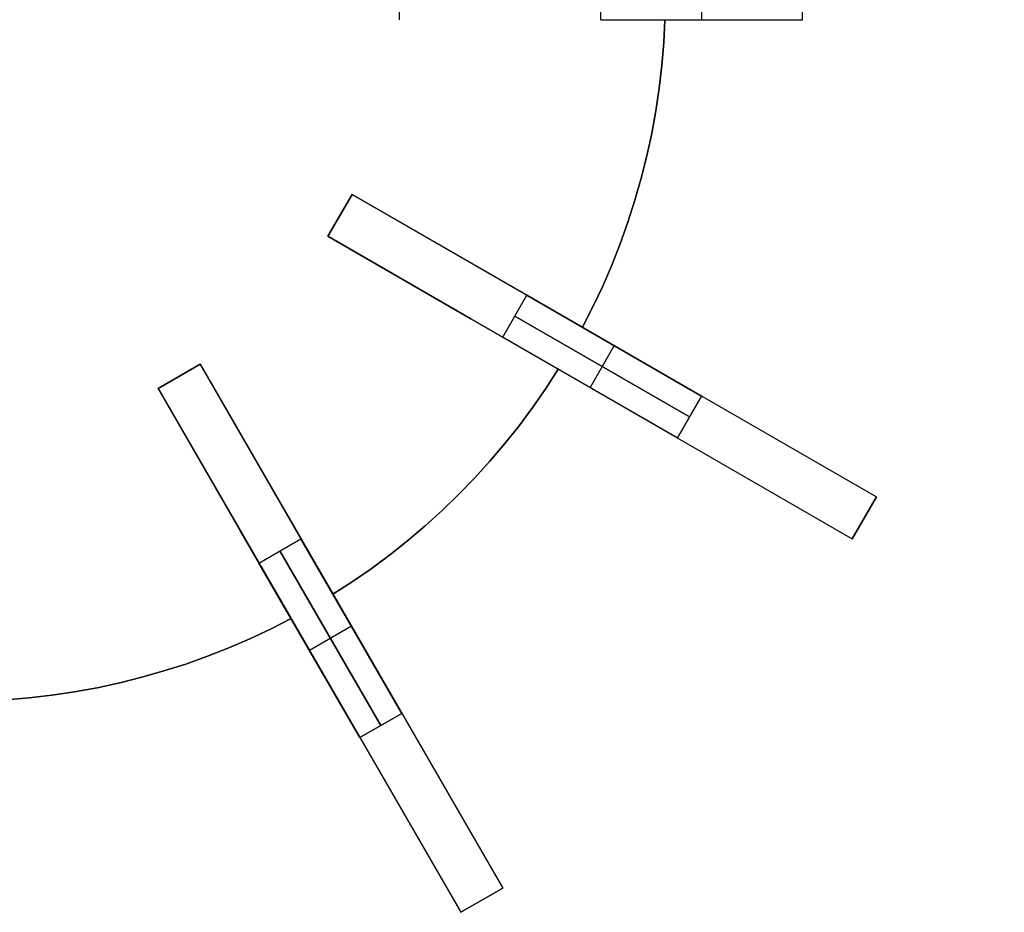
# Model space of a CAD drawing. Header units: millimetres. Extents: x 161 to 3923, y -487 to 1291.
# Tile 17 of 40: x 1357 to 1601, y 540 to 761. Entities that reach past the tile are written whole.
import ezdxf

# ---------------------------------------------------------------- set-up
doc = ezdxf.new("R2010")
doc.units = ezdxf.units.MM
doc.layers.add('Predeterminada', color=7, linetype='Continuous')

msp = doc.modelspace()

# ---------------------------------------------------------------- linework, layer by layer
at = {"layer": 'Predeterminada', "color": 254, "true_color": 0xf3e5b7}
for points in [[(1451.44, 773.22), (1451.44, 761.22)], [(1501.44, 761.22), (1501.44, 773.22)], [(1526.44, 773.22), (1526.44, 761.22)], [(1551.44, 761.22), (1551.44, 773.22)], [(1517.34, 761.22), (1517.05, 755.54), (1516.58, 749.87), (1515.92, 744.22), (1515.08, 738.6), (1514.06, 733), (1512.86, 727.44), (1511.48, 721.93), (1509.92, 716.46), (1508.18, 711.04), (1506.26, 705.69), (1504.18, 700.4), (1501.92, 695.18), (1499.5, 690.03), (1496.91, 684.97)], [(1496.91, 684.97), (1499.5, 690.03), (1501.92, 695.18), (1504.18, 700.4), (1506.26, 705.69), (1508.18, 711.04), (1509.92, 716.46), (1511.48, 721.93), (1512.86, 727.44), (1514.06, 733), (1515.08, 738.6), (1515.92, 744.22), (1516.58, 749.87), (1517.05, 755.54), (1517.34, 761.22)], [(1517.34, 761.22), (1517.05, 755.54), (1516.58, 749.87), (1515.92, 744.22), (1515.08, 738.6), (1514.06, 733), (1512.86, 727.44), (1511.48, 721.93), (1509.92, 716.46), (1508.18, 711.04), (1506.26, 705.69), (1504.18, 700.4), (1501.92, 695.18), (1499.5, 690.03), (1496.91, 684.97)], [(1501.44, 761.22), (1551.44, 761.22)], [(1439.84, 717.92), (1433.84, 707.52)], [(1439.84, 717.92), (1433.84, 707.52)], [(1439.84, 717.92), (1433.84, 707.52)], [(1433.84, 707.52), (1439.84, 717.92)], [(1439.84, 717.92), (1433.84, 707.52)], [(1439.84, 717.92), (1433.84, 707.52)], [(1475.24, 697.48), (1439.84, 717.92)], [(1439.84, 717.92), (1475.24, 697.48)], [(1439.84, 717.92), (1569.74, 642.92)], [(1433.84, 707.52), (1469.24, 687.08)], [(1469.24, 687.08), (1433.84, 707.52)], [(1433.84, 707.52), (1563.74, 632.52)], [(1496.91, 684.97), (1475.24, 697.48)], [(1475.24, 697.48), (1496.91, 684.97)], [(1477.14, 682.52), (1483.14, 692.92)], [(1477.14, 682.52), (1483.14, 692.92)], [(1526.44, 667.92), (1483.14, 692.92)], [(1483.14, 692.92), (1526.44, 667.92)], [(1469.24, 687.08), (1490.91, 674.58)], [(1490.91, 674.58), (1469.24, 687.08)], [(1523.44, 662.72), (1480.14, 687.72)], [(1480.14, 687.72), (1523.44, 662.72)], [(1477.14, 682.52), (1520.44, 657.52)], [(1520.44, 657.52), (1477.14, 682.52)], [(1504.79, 680.42), (1498.79, 670.02)], [(1504.79, 680.42), (1498.79, 670.02)], [(1402.14, 675.82), (1391.74, 669.82)], [(1402.14, 675.82), (1391.74, 669.82)], [(1402.14, 675.82), (1391.74, 669.82)], [(1391.74, 669.82), (1402.14, 675.82)], [(1402.14, 675.82), (1391.74, 669.82)], [(1402.14, 675.82), (1391.74, 669.82)], [(1402.14, 675.82), (1391.74, 669.82)], [(1422.58, 640.42), (1402.14, 675.82)], [(1402.14, 675.82), (1422.58, 640.42)], [(1402.14, 675.82), (1477.14, 545.92)], [(1490.91, 674.58), (1487.82, 669.8), (1484.57, 665.13), (1481.18, 660.56), (1477.64, 656.11), (1473.96, 651.78), (1470.14, 647.56), (1466.18, 643.48), (1462.1, 639.52), (1457.88, 635.7), (1453.55, 632.02), (1449.1, 628.48), (1444.53, 625.09), (1439.86, 621.84), (1435.08, 618.76)], [(1435.08, 618.76), (1439.86, 621.84), (1444.53, 625.09), (1449.1, 628.48), (1453.55, 632.02), (1457.88, 635.7), (1462.1, 639.52), (1466.18, 643.48), (1470.14, 647.56), (1473.96, 651.78), (1477.64, 656.11), (1481.18, 660.56), (1484.57, 665.13), (1487.82, 669.8), (1490.91, 674.58)], [(1490.91, 674.58), (1487.82, 669.8), (1484.57, 665.13), (1481.18, 660.56), (1477.64, 656.11), (1473.96, 651.78), (1470.14, 647.56), (1466.18, 643.48), (1462.1, 639.52), (1457.88, 635.7), (1453.55, 632.02), (1449.1, 628.48), (1444.53, 625.09), (1439.86, 621.84), (1435.08, 618.76)], [(1391.74, 669.82), (1412.18, 634.42)], [(1412.18, 634.42), (1391.74, 669.82)], [(1391.74, 669.82), (1466.74, 539.92)], [(1526.44, 667.92), (1520.44, 657.52)], [(1520.44, 657.52), (1526.44, 667.92)], [(1563.74, 632.52), (1569.74, 642.92)], [(1563.74, 632.52), (1569.74, 642.92)], [(1569.74, 642.92), (1563.74, 632.52)], [(1569.74, 642.92), (1563.74, 632.52)], [(1435.08, 618.76), (1422.58, 640.42)], [(1422.58, 640.42), (1435.08, 618.76)], [(1412.18, 634.42), (1424.69, 612.76)], [(1424.69, 612.76), (1412.18, 634.42)], [(1416.74, 626.52), (1427.14, 632.52)], [(1416.74, 626.52), (1427.14, 632.52)], [(1452.14, 589.22), (1427.14, 632.52)], [(1427.14, 632.52), (1452.14, 589.22)], [(1446.94, 586.22), (1421.94, 629.52)], [(1421.94, 629.52), (1446.94, 586.22)], [(1416.74, 626.52), (1441.74, 583.22)], [(1441.74, 583.22), (1416.74, 626.52)], [(1424.69, 612.76), (1419.63, 610.16), (1414.49, 607.74), (1409.26, 605.48), (1403.97, 603.4), (1398.62, 601.48), (1393.2, 599.75), (1387.73, 598.18), (1382.22, 596.8), (1376.66, 595.6), (1371.06, 594.58), (1365.44, 593.74), (1359.79, 593.08), (1354.12, 592.61), (1348.44, 592.32)], [(1348.44, 592.32), (1354.12, 592.61), (1359.79, 593.08), (1365.44, 593.74), (1371.06, 594.58), (1376.66, 595.6), (1382.22, 596.8), (1387.73, 598.18), (1393.2, 599.75), (1398.62, 601.48), (1403.97, 603.4), (1409.26, 605.48), (1414.49, 607.74), (1419.63, 610.16), (1424.69, 612.76)], [(1424.69, 612.76), (1419.63, 610.16), (1414.49, 607.74), (1409.26, 605.48), (1403.97, 603.4), (1398.62, 601.48), (1393.2, 599.75), (1387.73, 598.18), (1382.22, 596.8), (1376.66, 595.6), (1371.06, 594.58), (1365.44, 593.74), (1359.79, 593.08), (1354.12, 592.61), (1348.44, 592.32)], [(1439.64, 610.87), (1429.24, 604.87)], [(1439.64, 610.87), (1429.24, 604.87)], [(1452.14, 589.22), (1441.74, 583.22)], [(1441.74, 583.22), (1452.14, 589.22)], [(1466.74, 539.92), (1477.14, 545.92)], [(1466.74, 539.92), (1477.14, 545.92)], [(1477.14, 545.92), (1466.74, 539.92)], [(1477.14, 545.92), (1466.74, 539.92)]]:
    msp.add_lwpolyline(points, dxfattribs=at)
at = {"layer": 'Predeterminada', "color": 254, "true_color": 0xf3e5b7, "extrusion": (1, 0, 0)}
for points in [[(761.22, 746.04), (761.22, 1196.04)], [(717.92, 924.04), (717.92, 821.04)], [(717.92, 1171.04), (717.92, 936.04)], [(712.72, 924.04), (712.72, 821.04)], [(712.72, 1171.04), (712.72, 936.04)], [(707.52, 924.04), (707.52, 821.04)], [(707.52, 1171.04), (707.52, 936.04)], [(684.97, 924.04), (684.97, 936.04)], [(680.42, 771.04), (680.42, 1221.04)], [(675.82, 924.04), (675.82, 846.04)], [(675.82, 1196.04), (675.82, 936.04)], [(674.58, 924.04), (674.58, 936.04)], [(672.82, 924.04), (672.82, 846.04)], [(672.82, 1196.04), (672.82, 936.04)], [(669.82, 924.04), (669.82, 846.04)], [(669.82, 1196.04), (669.82, 936.04)], [(670.02, 771.04), (670.02, 1221.04)], [(642.92, 821.04), (642.92, 1171.04)], [(637.72, 821.04), (637.72, 1171.04)], [(632.52, 821.04), (632.52, 1171.04)], [(618.76, 924.04), (618.76, 936.04)], [(612.76, 924.04), (612.76, 936.04)], [(610.87, 796.04), (610.87, 1246.04)], [(604.87, 796.04), (604.87, 1246.04)], [(545.92, 846.04), (545.92, 1196.04)], [(542.92, 846.04), (542.92, 1196.04)], [(539.92, 846.04), (539.92, 1196.04)]]:
    msp.add_lwpolyline(points, dxfattribs=at)
at = {"layer": 'Predeterminada', "color": 254, "true_color": 0xf3e5b7, "extrusion": (0, 1, 0)}
msp.add_lwpolyline([(-1601.44, 1146.04), (-1601.41, 1147.74), (-1601.32, 1149.45), (-1601.18, 1151.15), (-1600.97, 1152.84), (-1600.71, 1154.53), (-1600.39, 1156.21), (-1600.02, 1157.87), (-1599.59, 1159.53), (-1599.1, 1161.16), (-1598.55, 1162.78), (-1597.95, 1164.38), (-1597.3, 1165.96), (-1596.59, 1167.51), (-1595.83, 1169.04), (-1595.02, 1170.54), (-1594.16, 1172.01), (-1593.25, 1173.46), (-1592.29, 1174.87), (-1591.28, 1176.25), (-1590.23, 1177.59), (-1589.13, 1178.9), (-1587.98, 1180.16), (-1586.8, 1181.39), (-1585.57, 1182.58), (-1584.3, 1183.72), (-1582.99, 1184.82), (-1581.65, 1185.88), (-1580.27, 1186.88), (-1578.86, 1187.84), (-1577.42, 1188.76), (-1575.95, 1189.62), (-1574.44, 1190.43), (-1572.91, 1191.19), (-1571.36, 1191.9), (-1569.78, 1192.55), (-1568.18, 1193.15), (-1566.57, 1193.69), (-1564.93, 1194.18), (-1563.28, 1194.61), (-1561.61, 1194.99), (-1559.94, 1195.31), (-1558.25, 1195.57), (-1556.55, 1195.77), (-1554.85, 1195.92), (-1553.15, 1196.01), (-1551.44, 1196.04)], dxfattribs=at)
at = {"layer": 'Predeterminada', "color": 254, "true_color": 0xf3e5b7, "extrusion": (0.5, 0.866025, -2.804e-14)}
msp.add_lwpolyline([(-887.98, 821.04), (-888.01, 819.33), (-888.09, 817.62), (-888.24, 815.92), (-888.44, 814.23), (-888.7, 812.54), (-889.02, 810.86), (-889.4, 809.2), (-889.83, 807.55), (-890.32, 805.91), (-890.86, 804.29), (-891.46, 802.69), (-892.12, 801.12), (-892.82, 799.56), (-893.58, 798.03), (-894.39, 796.53), (-895.26, 795.06), (-896.17, 793.61), (-897.13, 792.2), (-898.14, 790.82), (-899.19, 789.48), (-900.29, 788.18), (-901.43, 786.91), (-902.62, 785.68), (-903.85, 784.49), (-905.12, 783.35), (-906.42, 782.25), (-907.76, 781.2), (-909.14, 780.19), (-910.55, 779.23), (-912, 778.31), (-913.47, 777.45), (-914.97, 776.64), (-916.5, 775.88), (-918.06, 775.18), (-919.63, 774.52), (-921.23, 773.92), (-922.85, 773.38), (-924.49, 772.89), (-926.14, 772.46), (-927.8, 772.08), (-929.48, 771.76), (-931.17, 771.5), (-932.86, 771.3), (-934.56, 771.15), (-936.27, 771.06), (-937.98, 771.04)], dxfattribs=at)
at = {"layer": 'Predeterminada', "color": 254, "true_color": 0xf3e5b7, "extrusion": (0.5, 0.866025, 2.48108e-14)}
msp.add_lwpolyline([(-937.98, 1221.04), (-936.27, 1221.01), (-934.56, 1220.92), (-932.86, 1220.77), (-931.17, 1220.57), (-929.48, 1220.31), (-927.8, 1219.99), (-926.14, 1219.61), (-924.49, 1219.18), (-922.85, 1218.69), (-921.23, 1218.15), (-919.63, 1217.55), (-918.06, 1216.9), (-916.5, 1216.19), (-914.97, 1215.43), (-913.47, 1214.62), (-912, 1213.76), (-910.55, 1212.84), (-909.14, 1211.88), (-907.76, 1210.88), (-906.42, 1209.82), (-905.12, 1208.72), (-903.85, 1207.58), (-902.62, 1206.39), (-901.43, 1205.16), (-900.29, 1203.9), (-899.19, 1202.59), (-898.14, 1201.25), (-897.13, 1199.87), (-896.17, 1198.46), (-895.26, 1197.01), (-894.39, 1195.54), (-893.58, 1194.04), (-892.82, 1192.51), (-892.12, 1190.96), (-891.46, 1189.38), (-890.86, 1187.78), (-890.32, 1186.16), (-889.83, 1184.53), (-889.4, 1182.87), (-889.02, 1181.21), (-888.7, 1179.53), (-888.44, 1177.84), (-888.24, 1176.15), (-888.09, 1174.45), (-888.01, 1172.74), (-887.98, 1171.04)], dxfattribs=at)
at = {"layer": 'Predeterminada', "color": 254, "true_color": 0xf3e5b7, "extrusion": (0.5, 0.866025, -7.0144e-16)}
msp.add_lwpolyline([(-887.98, 821.04), (-888.01, 819.33), (-888.09, 817.62), (-888.24, 815.92), (-888.44, 814.23), (-888.7, 812.54), (-889.02, 810.86), (-889.4, 809.2), (-889.83, 807.55), (-890.32, 805.91), (-890.86, 804.29), (-891.46, 802.69), (-892.12, 801.12), (-892.82, 799.56), (-893.58, 798.03), (-894.39, 796.53), (-895.26, 795.06), (-896.17, 793.61), (-897.13, 792.2), (-898.14, 790.82), (-899.19, 789.48), (-900.29, 788.18), (-901.43, 786.91), (-902.62, 785.68), (-903.85, 784.49), (-905.12, 783.35), (-906.42, 782.25), (-907.76, 781.2), (-909.14, 780.19), (-910.55, 779.23), (-912, 778.31), (-913.47, 777.45), (-914.97, 776.64), (-916.5, 775.88), (-918.06, 775.18), (-919.63, 774.52), (-921.23, 773.92), (-922.85, 773.38), (-924.49, 772.89), (-926.14, 772.46), (-927.8, 772.08), (-929.48, 771.76), (-931.17, 771.5), (-932.86, 771.3), (-934.56, 771.15), (-936.27, 771.06), (-937.98, 771.04)], dxfattribs=at)
at = {"layer": 'Predeterminada', "color": 254, "true_color": 0xf3e5b7, "extrusion": (0.5, 0.866025, -3.71968e-16)}
msp.add_lwpolyline([(-937.98, 1221.04), (-936.27, 1221.01), (-934.56, 1220.92), (-932.86, 1220.77), (-931.17, 1220.57), (-929.48, 1220.31), (-927.8, 1219.99), (-926.14, 1219.61), (-924.49, 1219.18), (-922.85, 1218.69), (-921.23, 1218.15), (-919.63, 1217.55), (-918.06, 1216.9), (-916.5, 1216.19), (-914.97, 1215.43), (-913.47, 1214.62), (-912, 1213.76), (-910.55, 1212.84), (-909.14, 1211.88), (-907.76, 1210.88), (-906.42, 1209.82), (-905.12, 1208.72), (-903.85, 1207.58), (-902.62, 1206.39), (-901.43, 1205.16), (-900.29, 1203.9), (-899.19, 1202.59), (-898.14, 1201.25), (-897.13, 1199.87), (-896.17, 1198.46), (-895.26, 1197.01), (-894.39, 1195.54), (-893.58, 1194.04), (-892.82, 1192.51), (-892.12, 1190.96), (-891.46, 1189.38), (-890.86, 1187.78), (-890.32, 1186.16), (-889.83, 1184.53), (-889.4, 1182.87), (-889.02, 1181.21), (-888.7, 1179.53), (-888.44, 1177.84), (-888.24, 1176.15), (-888.09, 1174.45), (-888.01, 1172.74), (-887.98, 1171.04)], dxfattribs=at)
at = {"layer": 'Predeterminada', "color": 254, "true_color": 0xf3e5b7, "extrusion": (0.5, 0.866025, -2.72493e-14)}
msp.add_lwpolyline([(-887.98, 821.04), (-888.01, 819.33), (-888.09, 817.62), (-888.24, 815.92), (-888.44, 814.23), (-888.7, 812.54), (-889.02, 810.86), (-889.4, 809.2), (-889.83, 807.55), (-890.32, 805.91), (-890.86, 804.29), (-891.46, 802.69), (-892.12, 801.12), (-892.82, 799.56), (-893.58, 798.03), (-894.39, 796.53), (-895.26, 795.06), (-896.17, 793.61), (-897.13, 792.2), (-898.14, 790.82), (-899.19, 789.48), (-900.29, 788.18), (-901.43, 786.91), (-902.62, 785.68), (-903.85, 784.49), (-905.12, 783.35), (-906.42, 782.25), (-907.76, 781.2), (-909.14, 780.19), (-910.55, 779.23), (-912, 778.31), (-913.47, 777.45), (-914.97, 776.64), (-916.5, 775.88), (-918.06, 775.18), (-919.63, 774.52), (-921.23, 773.92), (-922.85, 773.38), (-924.49, 772.89), (-926.14, 772.46), (-927.8, 772.08), (-929.48, 771.76), (-931.17, 771.5), (-932.86, 771.3), (-934.56, 771.15), (-936.27, 771.06), (-937.98, 771.04)], dxfattribs=at)
at = {"layer": 'Predeterminada', "color": 254, "true_color": 0xf3e5b7, "extrusion": (0.5, 0.866025, 2.06101e-14)}
msp.add_lwpolyline([(-937.98, 1221.04), (-936.27, 1221.01), (-934.56, 1220.92), (-932.86, 1220.77), (-931.17, 1220.57), (-929.48, 1220.31), (-927.8, 1219.99), (-926.14, 1219.61), (-924.49, 1219.18), (-922.85, 1218.69), (-921.23, 1218.15), (-919.63, 1217.55), (-918.06, 1216.9), (-916.5, 1216.19), (-914.97, 1215.43), (-913.47, 1214.62), (-912, 1213.76), (-910.55, 1212.84), (-909.14, 1211.88), (-907.76, 1210.88), (-906.42, 1209.82), (-905.12, 1208.72), (-903.85, 1207.58), (-902.62, 1206.39), (-901.43, 1205.16), (-900.29, 1203.9), (-899.19, 1202.59), (-898.14, 1201.25), (-897.13, 1199.87), (-896.17, 1198.46), (-895.26, 1197.01), (-894.39, 1195.54), (-893.58, 1194.04), (-892.82, 1192.51), (-892.12, 1190.96), (-891.46, 1189.38), (-890.86, 1187.78), (-890.32, 1186.16), (-889.83, 1184.53), (-889.4, 1182.87), (-889.02, 1181.21), (-888.7, 1179.53), (-888.44, 1177.84), (-888.24, 1176.15), (-888.09, 1174.45), (-888.01, 1172.74), (-887.98, 1171.04)], dxfattribs=at)
at = {"layer": 'Predeterminada', "color": 254, "true_color": 0xf3e5b7, "extrusion": (0.866025, 0.5, -7.15655e-14)}
msp.add_lwpolyline([(-115.79, 846.04), (-115.82, 844.33), (-115.9, 842.62), (-116.05, 840.92), (-116.25, 839.23), (-116.51, 837.54), (-116.83, 835.86), (-117.21, 834.2), (-117.64, 832.55), (-118.13, 830.91), (-118.67, 829.29), (-119.27, 827.69), (-119.93, 826.12), (-120.63, 824.56), (-121.39, 823.03), (-122.2, 821.53), (-123.07, 820.06), (-123.98, 818.61), (-124.94, 817.2), (-125.95, 815.82), (-127, 814.48), (-128.1, 813.18), (-129.25, 811.91), (-130.43, 810.68), (-131.66, 809.49), (-132.93, 808.35), (-134.23, 807.25), (-135.58, 806.2), (-136.95, 805.19), (-138.36, 804.23), (-139.81, 803.31), (-141.28, 802.45), (-142.78, 801.64), (-144.31, 800.88), (-145.87, 800.18), (-147.44, 799.52), (-149.04, 798.92), (-150.66, 798.38), (-152.3, 797.89), (-153.95, 797.46), (-155.61, 797.08), (-157.29, 796.76), (-158.98, 796.5), (-160.67, 796.3), (-162.37, 796.15), (-164.08, 796.06), (-165.79, 796.04)], dxfattribs=at)
at = {"layer": 'Predeterminada', "color": 254, "true_color": 0xf3e5b7, "extrusion": (0.866025, 0.5, 6.9663e-14)}
msp.add_lwpolyline([(-165.79, 1246.04), (-164.08, 1246.01), (-162.37, 1245.92), (-160.67, 1245.77), (-158.98, 1245.57), (-157.29, 1245.31), (-155.61, 1244.99), (-153.95, 1244.61), (-152.3, 1244.18), (-150.66, 1243.69), (-149.04, 1243.15), (-147.44, 1242.55), (-145.87, 1241.9), (-144.31, 1241.19), (-142.78, 1240.43), (-141.28, 1239.62), (-139.81, 1238.76), (-138.36, 1237.84), (-136.95, 1236.88), (-135.58, 1235.88), (-134.23, 1234.82), (-132.93, 1233.72), (-131.66, 1232.58), (-130.43, 1231.39), (-129.25, 1230.16), (-128.1, 1228.9), (-127, 1227.59), (-125.95, 1226.25), (-124.94, 1224.87), (-123.98, 1223.46), (-123.07, 1222.01), (-122.2, 1220.54), (-121.39, 1219.04), (-120.63, 1217.51), (-119.93, 1215.96), (-119.27, 1214.38), (-118.67, 1212.78), (-118.13, 1211.16), (-117.64, 1209.53), (-117.21, 1207.87), (-116.83, 1206.21), (-116.51, 1204.53), (-116.25, 1202.84), (-116.05, 1201.15), (-115.9, 1199.45), (-115.82, 1197.74), (-115.79, 1196.04)], dxfattribs=at)
at = {"layer": 'Predeterminada', "color": 254, "true_color": 0xf3e5b7, "extrusion": (0.866025, 0.5, 2.25538e-13)}
msp.add_lwpolyline([(-115.79, 846.04), (-115.82, 844.33), (-115.9, 842.62), (-116.05, 840.92), (-116.25, 839.23), (-116.51, 837.54), (-116.83, 835.86), (-117.21, 834.2), (-117.64, 832.55), (-118.13, 830.91), (-118.67, 829.29), (-119.27, 827.69), (-119.93, 826.12), (-120.63, 824.56), (-121.39, 823.03), (-122.2, 821.53), (-123.07, 820.06), (-123.98, 818.61), (-124.94, 817.2), (-125.95, 815.82), (-127, 814.48), (-128.1, 813.18), (-129.25, 811.91), (-130.43, 810.68), (-131.66, 809.49), (-132.93, 808.35), (-134.23, 807.25), (-135.58, 806.2), (-136.95, 805.19), (-138.36, 804.23), (-139.81, 803.31), (-141.28, 802.45), (-142.78, 801.64), (-144.31, 800.88), (-145.87, 800.18), (-147.44, 799.52), (-149.04, 798.92), (-150.66, 798.38), (-152.3, 797.89), (-153.95, 797.46), (-155.61, 797.08), (-157.29, 796.76), (-158.98, 796.5), (-160.67, 796.3), (-162.37, 796.15), (-164.08, 796.06), (-165.79, 796.04)], dxfattribs=at)
at = {"layer": 'Predeterminada', "color": 254, "true_color": 0xf3e5b7, "extrusion": (0.866025, 0.5, -2.32565e-13)}
msp.add_lwpolyline([(-165.79, 1246.04), (-164.08, 1246.01), (-162.37, 1245.92), (-160.67, 1245.77), (-158.98, 1245.57), (-157.29, 1245.31), (-155.61, 1244.99), (-153.95, 1244.61), (-152.3, 1244.18), (-150.66, 1243.69), (-149.04, 1243.15), (-147.44, 1242.55), (-145.87, 1241.9), (-144.31, 1241.19), (-142.78, 1240.43), (-141.28, 1239.62), (-139.81, 1238.76), (-138.36, 1237.84), (-136.95, 1236.88), (-135.58, 1235.88), (-134.23, 1234.82), (-132.93, 1233.72), (-131.66, 1232.58), (-130.43, 1231.39), (-129.25, 1230.16), (-128.1, 1228.9), (-127, 1227.59), (-125.95, 1226.25), (-124.94, 1224.87), (-123.98, 1223.46), (-123.07, 1222.01), (-122.2, 1220.54), (-121.39, 1219.04), (-120.63, 1217.51), (-119.93, 1215.96), (-119.27, 1214.38), (-118.67, 1212.78), (-118.13, 1211.16), (-117.64, 1209.53), (-117.21, 1207.87), (-116.83, 1206.21), (-116.51, 1204.53), (-116.25, 1202.84), (-116.05, 1201.15), (-115.9, 1199.45), (-115.82, 1197.74), (-115.79, 1196.04)], dxfattribs=at)
at = {"layer": 'Predeterminada', "color": 254, "true_color": 0xf3e5b7, "extrusion": (0.866025, 0.5, -8.21746e-14)}
msp.add_lwpolyline([(-115.79, 846.04), (-115.82, 844.33), (-115.9, 842.62), (-116.05, 840.92), (-116.25, 839.23), (-116.51, 837.54), (-116.83, 835.86), (-117.21, 834.2), (-117.64, 832.55), (-118.13, 830.91), (-118.67, 829.29), (-119.27, 827.69), (-119.93, 826.12), (-120.63, 824.56), (-121.39, 823.03), (-122.2, 821.53), (-123.07, 820.06), (-123.98, 818.61), (-124.94, 817.2), (-125.95, 815.82), (-127, 814.48), (-128.1, 813.18), (-129.25, 811.91), (-130.43, 810.68), (-131.66, 809.49), (-132.93, 808.35), (-134.23, 807.25), (-135.58, 806.2), (-136.95, 805.19), (-138.36, 804.23), (-139.81, 803.31), (-141.28, 802.45), (-142.78, 801.64), (-144.31, 800.88), (-145.87, 800.18), (-147.44, 799.52), (-149.04, 798.92), (-150.66, 798.38), (-152.3, 797.89), (-153.95, 797.46), (-155.61, 797.08), (-157.29, 796.76), (-158.98, 796.5), (-160.67, 796.3), (-162.37, 796.15), (-164.08, 796.06), (-165.79, 796.04)], dxfattribs=at)
at = {"layer": 'Predeterminada', "color": 254, "true_color": 0xf3e5b7, "extrusion": (0.866025, 0.5, 7.49211e-14)}
msp.add_lwpolyline([(-165.79, 1246.04), (-164.08, 1246.01), (-162.37, 1245.92), (-160.67, 1245.77), (-158.98, 1245.57), (-157.29, 1245.31), (-155.61, 1244.99), (-153.95, 1244.61), (-152.3, 1244.18), (-150.66, 1243.69), (-149.04, 1243.15), (-147.44, 1242.55), (-145.87, 1241.9), (-144.31, 1241.19), (-142.78, 1240.43), (-141.28, 1239.62), (-139.81, 1238.76), (-138.36, 1237.84), (-136.95, 1236.88), (-135.58, 1235.88), (-134.23, 1234.82), (-132.93, 1233.72), (-131.66, 1232.58), (-130.43, 1231.39), (-129.25, 1230.16), (-128.1, 1228.9), (-127, 1227.59), (-125.95, 1226.25), (-124.94, 1224.87), (-123.98, 1223.46), (-123.07, 1222.01), (-122.2, 1220.54), (-121.39, 1219.04), (-120.63, 1217.51), (-119.93, 1215.96), (-119.27, 1214.38), (-118.67, 1212.78), (-118.13, 1211.16), (-117.64, 1209.53), (-117.21, 1207.87), (-116.83, 1206.21), (-116.51, 1204.53), (-116.25, 1202.84), (-116.05, 1201.15), (-115.9, 1199.45), (-115.82, 1197.74), (-115.79, 1196.04)], dxfattribs=at)
at = {"layer": 'Predeterminada', "color": 254, "true_color": 0xf3e5b7, "extrusion": (0.5, 0.866025, 8.83282e-14)}
msp.add_lwpolyline([(-1037.98, 1171.04), (-1037.95, 1172.74), (-1037.86, 1174.45), (-1037.71, 1176.15), (-1037.51, 1177.84), (-1037.25, 1179.53), (-1036.93, 1181.21), (-1036.55, 1182.87), (-1036.12, 1184.53), (-1035.63, 1186.16), (-1035.09, 1187.78), (-1034.49, 1189.38), (-1033.84, 1190.96), (-1033.13, 1192.51), (-1032.37, 1194.04), (-1031.56, 1195.54), (-1030.7, 1197.01), (-1029.79, 1198.46), (-1028.82, 1199.87), (-1027.82, 1201.25), (-1026.76, 1202.59), (-1025.66, 1203.9), (-1024.52, 1205.16), (-1023.33, 1206.39), (-1022.1, 1207.58), (-1020.84, 1208.72), (-1019.53, 1209.82), (-1018.19, 1210.88), (-1016.81, 1211.88), (-1015.4, 1212.84), (-1013.96, 1213.76), (-1012.48, 1214.62), (-1010.98, 1215.43), (-1009.45, 1216.19), (-1007.9, 1216.9), (-1006.32, 1217.55), (-1004.72, 1218.15), (-1003.1, 1218.69), (-1001.47, 1219.18), (-999.81, 1219.61), (-998.15, 1219.99), (-996.47, 1220.31), (-994.78, 1220.57), (-993.09, 1220.77), (-991.39, 1220.92), (-989.68, 1221.01), (-987.98, 1221.04)], dxfattribs=at)
at = {"layer": 'Predeterminada', "color": 254, "true_color": 0xf3e5b7, "extrusion": (0.5, 0.866025, -8.621e-14)}
msp.add_lwpolyline([(-987.98, 771.04), (-989.68, 771.06), (-991.39, 771.15), (-993.09, 771.3), (-994.78, 771.5), (-996.47, 771.76), (-998.15, 772.08), (-999.81, 772.46), (-1001.47, 772.89), (-1003.1, 773.38), (-1004.72, 773.92), (-1006.32, 774.52), (-1007.9, 775.18), (-1009.45, 775.88), (-1010.98, 776.64), (-1012.48, 777.45), (-1013.96, 778.31), (-1015.4, 779.23), (-1016.81, 780.19), (-1018.19, 781.2), (-1019.53, 782.25), (-1020.84, 783.35), (-1022.1, 784.49), (-1023.33, 785.68), (-1024.52, 786.91), (-1025.66, 788.18), (-1026.76, 789.48), (-1027.82, 790.82), (-1028.82, 792.2), (-1029.79, 793.61), (-1030.7, 795.06), (-1031.56, 796.53), (-1032.37, 798.03), (-1033.13, 799.56), (-1033.84, 801.12), (-1034.49, 802.69), (-1035.09, 804.29), (-1035.63, 805.91), (-1036.12, 807.55), (-1036.55, 809.2), (-1036.93, 810.86), (-1037.25, 812.54), (-1037.51, 814.23), (-1037.71, 815.92), (-1037.86, 817.62), (-1037.95, 819.33), (-1037.98, 821.04)], dxfattribs=at)
at = {"layer": 'Predeterminada', "color": 254, "true_color": 0xf3e5b7, "extrusion": (0.5, 0.866025, -2.70414e-15)}
msp.add_lwpolyline([(-1037.98, 1171.04), (-1037.95, 1172.74), (-1037.86, 1174.45), (-1037.71, 1176.15), (-1037.51, 1177.84), (-1037.25, 1179.53), (-1036.93, 1181.21), (-1036.55, 1182.87), (-1036.12, 1184.53), (-1035.63, 1186.16), (-1035.09, 1187.78), (-1034.49, 1189.38), (-1033.84, 1190.96), (-1033.13, 1192.51), (-1032.37, 1194.04), (-1031.56, 1195.54), (-1030.7, 1197.01), (-1029.79, 1198.46), (-1028.82, 1199.87), (-1027.82, 1201.25), (-1026.76, 1202.59), (-1025.66, 1203.9), (-1024.52, 1205.16), (-1023.33, 1206.39), (-1022.1, 1207.58), (-1020.84, 1208.72), (-1019.53, 1209.82), (-1018.19, 1210.88), (-1016.81, 1211.88), (-1015.4, 1212.84), (-1013.96, 1213.76), (-1012.48, 1214.62), (-1010.98, 1215.43), (-1009.45, 1216.19), (-1007.9, 1216.9), (-1006.32, 1217.55), (-1004.72, 1218.15), (-1003.1, 1218.69), (-1001.47, 1219.18), (-999.81, 1219.61), (-998.15, 1219.99), (-996.47, 1220.31), (-994.78, 1220.57), (-993.09, 1220.77), (-991.39, 1220.92), (-989.68, 1221.01), (-987.98, 1221.04)], dxfattribs=at)
at = {"layer": 'Predeterminada', "color": 254, "true_color": 0xf3e5b7, "extrusion": (0.5, 0.866025, 4.52027e-13)}
msp.add_lwpolyline([(-987.98, 771.04), (-989.68, 771.06), (-991.39, 771.15), (-993.09, 771.3), (-994.78, 771.5), (-996.47, 771.76), (-998.15, 772.08), (-999.81, 772.46), (-1001.47, 772.89), (-1003.1, 773.38), (-1004.72, 773.92), (-1006.32, 774.52), (-1007.9, 775.18), (-1009.45, 775.88), (-1010.98, 776.64), (-1012.48, 777.45), (-1013.96, 778.31), (-1015.4, 779.23), (-1016.81, 780.19), (-1018.19, 781.2), (-1019.53, 782.25), (-1020.84, 783.35), (-1022.1, 784.49), (-1023.33, 785.68), (-1024.52, 786.91), (-1025.66, 788.18), (-1026.76, 789.48), (-1027.82, 790.82), (-1028.82, 792.2), (-1029.79, 793.61), (-1030.7, 795.06), (-1031.56, 796.53), (-1032.37, 798.03), (-1033.13, 799.56), (-1033.84, 801.12), (-1034.49, 802.69), (-1035.09, 804.29), (-1035.63, 805.91), (-1036.12, 807.55), (-1036.55, 809.2), (-1036.93, 810.86), (-1037.25, 812.54), (-1037.51, 814.23), (-1037.71, 815.92), (-1037.86, 817.62), (-1037.95, 819.33), (-1037.98, 821.04)], dxfattribs=at)
at = {"layer": 'Predeterminada', "color": 254, "true_color": 0xf3e5b7, "extrusion": (0.5, 0.866025, 8.30543e-14)}
msp.add_lwpolyline([(-1037.98, 1171.04), (-1037.95, 1172.74), (-1037.86, 1174.45), (-1037.71, 1176.15), (-1037.51, 1177.84), (-1037.25, 1179.53), (-1036.93, 1181.21), (-1036.55, 1182.87), (-1036.12, 1184.53), (-1035.63, 1186.16), (-1035.09, 1187.78), (-1034.49, 1189.38), (-1033.84, 1190.96), (-1033.13, 1192.51), (-1032.37, 1194.04), (-1031.56, 1195.54), (-1030.7, 1197.01), (-1029.79, 1198.46), (-1028.82, 1199.87), (-1027.82, 1201.25), (-1026.76, 1202.59), (-1025.66, 1203.9), (-1024.52, 1205.16), (-1023.33, 1206.39), (-1022.1, 1207.58), (-1020.84, 1208.72), (-1019.53, 1209.82), (-1018.19, 1210.88), (-1016.81, 1211.88), (-1015.4, 1212.84), (-1013.96, 1213.76), (-1012.48, 1214.62), (-1010.98, 1215.43), (-1009.45, 1216.19), (-1007.9, 1216.9), (-1006.32, 1217.55), (-1004.72, 1218.15), (-1003.1, 1218.69), (-1001.47, 1219.18), (-999.81, 1219.61), (-998.15, 1219.99), (-996.47, 1220.31), (-994.78, 1220.57), (-993.09, 1220.77), (-991.39, 1220.92), (-989.68, 1221.01), (-987.98, 1221.04)], dxfattribs=at)
at = {"layer": 'Predeterminada', "color": 254, "true_color": 0xf3e5b7, "extrusion": (0.5, 0.866025, -7.36366e-14)}
msp.add_lwpolyline([(-987.98, 771.04), (-989.68, 771.06), (-991.39, 771.15), (-993.09, 771.3), (-994.78, 771.5), (-996.47, 771.76), (-998.15, 772.08), (-999.81, 772.46), (-1001.47, 772.89), (-1003.1, 773.38), (-1004.72, 773.92), (-1006.32, 774.52), (-1007.9, 775.18), (-1009.45, 775.88), (-1010.98, 776.64), (-1012.48, 777.45), (-1013.96, 778.31), (-1015.4, 779.23), (-1016.81, 780.19), (-1018.19, 781.2), (-1019.53, 782.25), (-1020.84, 783.35), (-1022.1, 784.49), (-1023.33, 785.68), (-1024.52, 786.91), (-1025.66, 788.18), (-1026.76, 789.48), (-1027.82, 790.82), (-1028.82, 792.2), (-1029.79, 793.61), (-1030.7, 795.06), (-1031.56, 796.53), (-1032.37, 798.03), (-1033.13, 799.56), (-1033.84, 801.12), (-1034.49, 802.69), (-1035.09, 804.29), (-1035.63, 805.91), (-1036.12, 807.55), (-1036.55, 809.2), (-1036.93, 810.86), (-1037.25, 812.54), (-1037.51, 814.23), (-1037.71, 815.92), (-1037.86, 817.62), (-1037.95, 819.33), (-1037.98, 821.04)], dxfattribs=at)
at = {"layer": 'Predeterminada', "color": 254, "true_color": 0xf3e5b7, "extrusion": (0.866025, 0.5, 3.46374e-14)}
msp.add_lwpolyline([(-265.79, 1196.04), (-265.76, 1197.74), (-265.67, 1199.45), (-265.52, 1201.15), (-265.32, 1202.84), (-265.06, 1204.53), (-264.74, 1206.21), (-264.37, 1207.87), (-263.93, 1209.53), (-263.44, 1211.16), (-262.9, 1212.78), (-262.3, 1214.38), (-261.65, 1215.96), (-260.94, 1217.51), (-260.18, 1219.04), (-259.37, 1220.54), (-258.51, 1222.01), (-257.6, 1223.46), (-256.64, 1224.87), (-255.63, 1226.25), (-254.57, 1227.59), (-253.47, 1228.9), (-252.33, 1230.16), (-251.14, 1231.39), (-249.91, 1232.58), (-248.65, 1233.72), (-247.34, 1234.82), (-246, 1235.88), (-244.62, 1236.88), (-243.21, 1237.84), (-241.77, 1238.76), (-240.29, 1239.62), (-238.79, 1240.43), (-237.26, 1241.19), (-235.71, 1241.9), (-234.13, 1242.55), (-232.53, 1243.15), (-230.91, 1243.69), (-229.28, 1244.18), (-227.63, 1244.61), (-225.96, 1244.99), (-224.28, 1245.31), (-222.6, 1245.57), (-220.9, 1245.77), (-219.2, 1245.92), (-217.49, 1246.01), (-215.79, 1246.04)], dxfattribs=at)
at = {"layer": 'Predeterminada', "color": 254, "true_color": 0xf3e5b7, "extrusion": (0.866025, 0.5, -2.49455e-14)}
msp.add_lwpolyline([(-215.79, 796.04), (-217.49, 796.06), (-219.2, 796.15), (-220.9, 796.3), (-222.6, 796.5), (-224.28, 796.76), (-225.96, 797.08), (-227.63, 797.46), (-229.28, 797.89), (-230.91, 798.38), (-232.53, 798.92), (-234.13, 799.52), (-235.71, 800.18), (-237.26, 800.88), (-238.79, 801.64), (-240.29, 802.45), (-241.77, 803.31), (-243.21, 804.23), (-244.62, 805.19), (-246, 806.2), (-247.34, 807.25), (-248.65, 808.35), (-249.91, 809.49), (-251.14, 810.68), (-252.33, 811.91), (-253.47, 813.18), (-254.57, 814.48), (-255.63, 815.82), (-256.64, 817.2), (-257.6, 818.61), (-258.51, 820.06), (-259.37, 821.53), (-260.18, 823.03), (-260.94, 824.56), (-261.65, 826.12), (-262.3, 827.69), (-262.9, 829.29), (-263.44, 830.91), (-263.93, 832.55), (-264.37, 834.2), (-264.74, 835.86), (-265.06, 837.54), (-265.32, 839.23), (-265.52, 840.92), (-265.67, 842.62), (-265.76, 844.33), (-265.79, 846.04)], dxfattribs=at)
at = {"layer": 'Predeterminada', "color": 254, "true_color": 0xf3e5b7, "extrusion": (0.866025, 0.5, 2.2512e-13)}
msp.add_lwpolyline([(-265.79, 1196.04), (-265.76, 1197.74), (-265.67, 1199.45), (-265.52, 1201.15), (-265.32, 1202.84), (-265.06, 1204.53), (-264.74, 1206.21), (-264.37, 1207.87), (-263.93, 1209.53), (-263.44, 1211.16), (-262.9, 1212.78), (-262.3, 1214.38), (-261.65, 1215.96), (-260.94, 1217.51), (-260.18, 1219.04), (-259.37, 1220.54), (-258.51, 1222.01), (-257.6, 1223.46), (-256.64, 1224.87), (-255.63, 1226.25), (-254.57, 1227.59), (-253.47, 1228.9), (-252.33, 1230.16), (-251.14, 1231.39), (-249.91, 1232.58), (-248.65, 1233.72), (-247.34, 1234.82), (-246, 1235.88), (-244.62, 1236.88), (-243.21, 1237.84), (-241.77, 1238.76), (-240.29, 1239.62), (-238.79, 1240.43), (-237.26, 1241.19), (-235.71, 1241.9), (-234.13, 1242.55), (-232.53, 1243.15), (-230.91, 1243.69), (-229.28, 1244.18), (-227.63, 1244.61), (-225.96, 1244.99), (-224.28, 1245.31), (-222.6, 1245.57), (-220.9, 1245.77), (-219.2, 1245.92), (-217.49, 1246.01), (-215.79, 1246.04)], dxfattribs=at)
at = {"layer": 'Predeterminada', "color": 254, "true_color": 0xf3e5b7, "extrusion": (0.866025, 0.5, -2.25671e-13)}
msp.add_lwpolyline([(-215.79, 796.04), (-217.49, 796.06), (-219.2, 796.15), (-220.9, 796.3), (-222.6, 796.5), (-224.28, 796.76), (-225.96, 797.08), (-227.63, 797.46), (-229.28, 797.89), (-230.91, 798.38), (-232.53, 798.92), (-234.13, 799.52), (-235.71, 800.18), (-237.26, 800.88), (-238.79, 801.64), (-240.29, 802.45), (-241.77, 803.31), (-243.21, 804.23), (-244.62, 805.19), (-246, 806.2), (-247.34, 807.25), (-248.65, 808.35), (-249.91, 809.49), (-251.14, 810.68), (-252.33, 811.91), (-253.47, 813.18), (-254.57, 814.48), (-255.63, 815.82), (-256.64, 817.2), (-257.6, 818.61), (-258.51, 820.06), (-259.37, 821.53), (-260.18, 823.03), (-260.94, 824.56), (-261.65, 826.12), (-262.3, 827.69), (-262.9, 829.29), (-263.44, 830.91), (-263.93, 832.55), (-264.37, 834.2), (-264.74, 835.86), (-265.06, 837.54), (-265.32, 839.23), (-265.52, 840.92), (-265.67, 842.62), (-265.76, 844.33), (-265.79, 846.04)], dxfattribs=at)
at = {"layer": 'Predeterminada', "color": 254, "true_color": 0xf3e5b7, "extrusion": (0.866025, 0.5, 1.73711e-14)}
msp.add_lwpolyline([(-265.79, 1196.04), (-265.76, 1197.74), (-265.67, 1199.45), (-265.52, 1201.15), (-265.32, 1202.84), (-265.06, 1204.53), (-264.74, 1206.21), (-264.37, 1207.87), (-263.93, 1209.53), (-263.44, 1211.16), (-262.9, 1212.78), (-262.3, 1214.38), (-261.65, 1215.96), (-260.94, 1217.51), (-260.18, 1219.04), (-259.37, 1220.54), (-258.51, 1222.01), (-257.6, 1223.46), (-256.64, 1224.87), (-255.63, 1226.25), (-254.57, 1227.59), (-253.47, 1228.9), (-252.33, 1230.16), (-251.14, 1231.39), (-249.91, 1232.58), (-248.65, 1233.72), (-247.34, 1234.82), (-246, 1235.88), (-244.62, 1236.88), (-243.21, 1237.84), (-241.77, 1238.76), (-240.29, 1239.62), (-238.79, 1240.43), (-237.26, 1241.19), (-235.71, 1241.9), (-234.13, 1242.55), (-232.53, 1243.15), (-230.91, 1243.69), (-229.28, 1244.18), (-227.63, 1244.61), (-225.96, 1244.99), (-224.28, 1245.31), (-222.6, 1245.57), (-220.9, 1245.77), (-219.2, 1245.92), (-217.49, 1246.01), (-215.79, 1246.04)], dxfattribs=at)
at = {"layer": 'Predeterminada', "color": 254, "true_color": 0xf3e5b7, "extrusion": (0.866025, 0.5, -1.65801e-14)}
msp.add_lwpolyline([(-215.79, 796.04), (-217.49, 796.06), (-219.2, 796.15), (-220.9, 796.3), (-222.6, 796.5), (-224.28, 796.76), (-225.96, 797.08), (-227.63, 797.46), (-229.28, 797.89), (-230.91, 798.38), (-232.53, 798.92), (-234.13, 799.52), (-235.71, 800.18), (-237.26, 800.88), (-238.79, 801.64), (-240.29, 802.45), (-241.77, 803.31), (-243.21, 804.23), (-244.62, 805.19), (-246, 806.2), (-247.34, 807.25), (-248.65, 808.35), (-249.91, 809.49), (-251.14, 810.68), (-252.33, 811.91), (-253.47, 813.18), (-254.57, 814.48), (-255.63, 815.82), (-256.64, 817.2), (-257.6, 818.61), (-258.51, 820.06), (-259.37, 821.53), (-260.18, 823.03), (-260.94, 824.56), (-261.65, 826.12), (-262.3, 827.69), (-262.9, 829.29), (-263.44, 830.91), (-263.93, 832.55), (-264.37, 834.2), (-264.74, 835.86), (-265.06, 837.54), (-265.32, 839.23), (-265.52, 840.92), (-265.67, 842.62), (-265.76, 844.33), (-265.79, 846.04)], dxfattribs=at)

doc.saveas('drawing.dxf')
